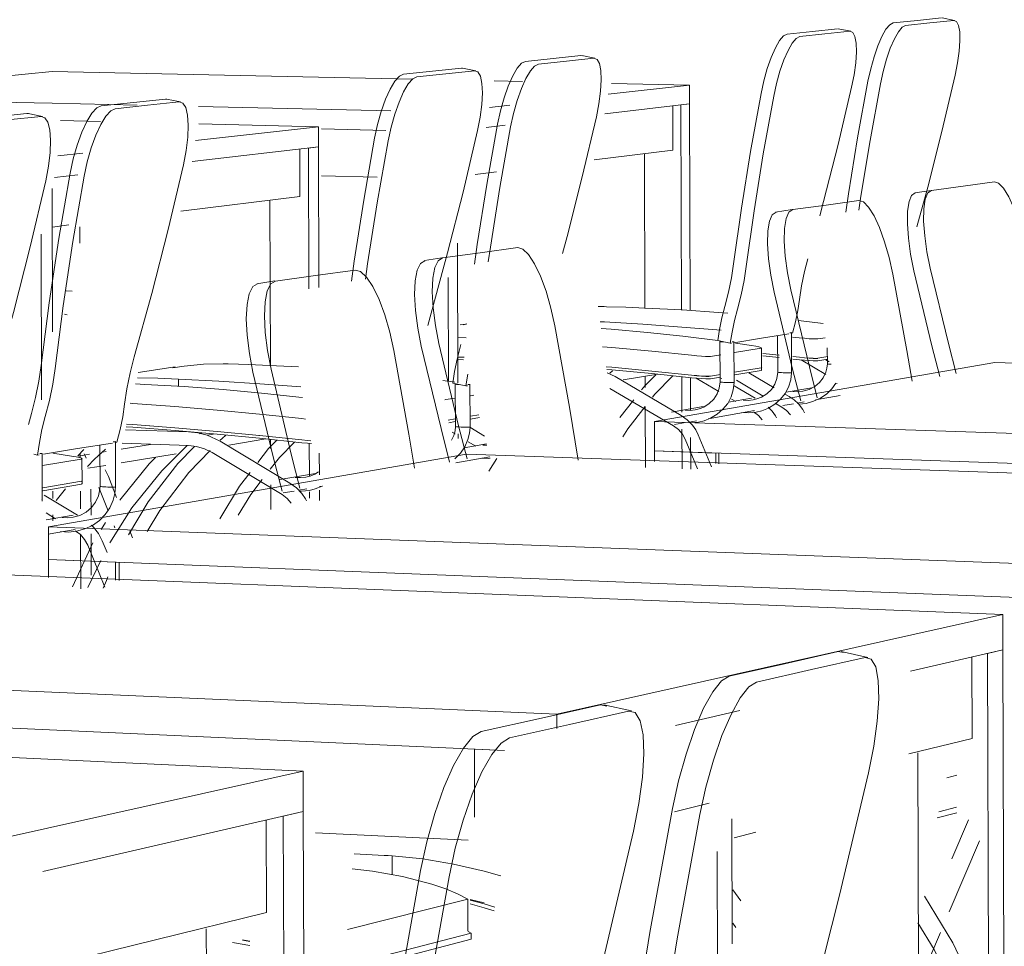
# Model space of a CAD drawing. Header units: metres. Extents: x -32 to 90, y -28 to 32.
# Tile 119 of 148: x 90.08237 to 90.08421, y 1.77453 to 1.77626. Entities that reach past the tile are written whole.
import ezdxf

# ---------------------------------------------------------------- set-up
doc = ezdxf.new("R2010")
doc.units = ezdxf.units.M
doc.layers.add('I-FURN', color=30, linetype='Continuous', lineweight=18)

msp = doc.modelspace()

# ---------------------------------------------------------------- linework, layer by layer
at = {"layer": 'I-FURN', "lineweight": 9}
for p, q in [((90.083999, 1.7762497), (90.0840443, 1.7762544)), ((90.0840673, 1.7762499), (90.0840222, 1.7762451)), ((90.0840443, 1.7762544), (90.0840891, 1.7762591)), ((90.084112, 1.7762546), (90.0840673, 1.7762499)), ((90.0840904, 1.7762591), (90.0841133, 1.7762546)), ((90.0838017, 1.7762291), (90.0838488, 1.776234)), ((90.0838722, 1.7762293), (90.0838252, 1.7762244)), ((90.0838488, 1.776234), (90.0838955, 1.7762389)), ((90.0839188, 1.7762342), (90.0838722, 1.7762293)), ((90.0838968, 1.7762388), (90.0839202, 1.7762342)), ((90.0833668, 1.7761836), (90.0834182, 1.7761889)), ((90.0834193, 1.776189), (90.0834203, 1.7761888)), ((90.0834198, 1.7761889), (90.0834441, 1.776184)), ((90.0833149, 1.7761781), (90.0833668, 1.7761836)), ((90.0833912, 1.7761787), (90.0833394, 1.7761732)), ((90.0834424, 1.7761841), (90.0833912, 1.7761787)), ((90.0824348, 1.7761596), (90.0819433, 1.7761114)), ((90.0831052, 1.7761452), (90.0824348, 1.7761596)), ((90.0830885, 1.7761545), (90.0831424, 1.7761601)), ((90.0831671, 1.7761551), (90.0831131, 1.7761494)), ((90.0831424, 1.7761601), (90.083196, 1.7761657)), ((90.0832207, 1.7761607), (90.0831671, 1.7761551)), ((90.083196, 1.7761657), (90.0831982, 1.7761656)), ((90.0831978, 1.7761656), (90.0832225, 1.7761606)), ((90.0833098, 1.7761409), (90.0832569, 1.776142)), ((90.0834691, 1.7761173), (90.0836204, 1.7761342)), ((90.0836204, 1.7761342), (90.0834752, 1.7761373)), ((90.0836204, 1.7761342), (90.0836205, 1.7760991)), ((90.0819433, 1.7761114), (90.0824348, 1.7761003)), ((90.0824348, 1.7761003), (90.0825926, 1.7760968)), ((90.0825259, 1.7760956), (90.0825861, 1.7761019)), ((90.0826119, 1.7760966), (90.0825519, 1.7760902)), ((90.0825861, 1.7761019), (90.0826455, 1.7761081)), ((90.0826712, 1.7761028), (90.0826119, 1.7760966)), ((90.0826455, 1.7761081), (90.0826482, 1.776108)), ((90.0826477, 1.776108), (90.0826734, 1.7761028)), ((90.0832483, 1.7760925), (90.0832859, 1.7760967)), ((90.0836205, 1.7760991), (90.083463, 1.7760808)), ((90.0835892, 1.7760954), (90.0835894, 1.776013)), ((90.0836043, 1.7760972), (90.0836205, 1.7760991)), ((90.0836043, 1.7760972), (90.0836054, 1.7757152)), ((90.0836205, 1.7760991), (90.0836216, 1.7757145)), ((90.0823256, 1.7760747), (90.0823879, 1.7760812)), ((90.0823879, 1.7760812), (90.0823908, 1.776081)), ((90.0823903, 1.7760811), (90.0824165, 1.7760757)), ((90.082707, 1.7760942), (90.0830649, 1.7760861)), ((90.0824141, 1.7760757), (90.0823519, 1.7760692)), ((90.0825248, 1.7760661), (90.08245, 1.7760679)), ((90.0829299, 1.7760567), (90.0827078, 1.7760619)), ((90.0832771, 1.7760593), (90.0832422, 1.7760553)), ((90.0827014, 1.7760311), (90.0829299, 1.7760567)), ((90.0829299, 1.7760567), (90.08293, 1.7760192)), ((90.0830551, 1.7760497), (90.0829356, 1.7760525)), ((90.0824455, 1.7760024), (90.0824918, 1.7760076)), ((90.08293, 1.7760192), (90.0826951, 1.775992)), ((90.0828955, 1.7760151), (90.0828957, 1.775927)), ((90.0829115, 1.776017), (90.08293, 1.7760192)), ((90.0829115, 1.776017), (90.0829122, 1.7757547)), ((90.08293, 1.7760192), (90.0829307, 1.7757574)), ((90.0835894, 1.776013), (90.0834431, 1.7759949)), ((90.0835372, 1.7757185), (90.0835364, 1.7760062)), ((90.0824823, 1.7759674), (90.0824392, 1.7759624)), ((90.0832613, 1.7759724), (90.0832218, 1.7759675)), ((90.0830391, 1.7759627), (90.0829359, 1.7759652)), ((90.0841872, 1.7759541), (90.0841292, 1.7759461)), ((90.0824345, 1.7759414), (90.0824352, 1.7756747)), ((90.0840394, 1.7759334), (90.0840697, 1.775938)), ((90.0841292, 1.7759461), (90.0840704, 1.775938)), ((90.0828957, 1.775927), (90.0826738, 1.7758995)), ((90.0828406, 1.7756123), (90.0828398, 1.7759198)), ((90.0839353, 1.7759193), (90.0838741, 1.7759109)), ((90.0837804, 1.7758976), (90.0838114, 1.7759024)), ((90.0838741, 1.7759109), (90.0838122, 1.7759023)), ((90.0824659, 1.7758738), (90.0824351, 1.77587)), ((90.082486, 1.7758701), (90.0824861, 1.7758397)), ((90.0824143, 1.7758568), (90.0824151, 1.7755485)), ((90.0831889, 1.7758399), (90.0831896, 1.7755803)), ((90.0832311, 1.7758221), (90.0831607, 1.7758124)), ((90.0833006, 1.7758317), (90.0832311, 1.7758221)), ((90.0831272, 1.7758074), (90.0831598, 1.7758125)), ((90.0829983, 1.7757899), (90.0829247, 1.7757798)), ((90.0828157, 1.7757644), (90.0828491, 1.7757696)), ((90.0829247, 1.7757798), (90.08285, 1.7757695)), ((90.0831713, 1.775776), (90.0831718, 1.7755826)), ((90.0824608, 1.7757512), (90.0824719, 1.7757509)), ((90.083457, 1.7757219), (90.0834504, 1.7757219)), ((90.0824578, 1.7757076), (90.0824624, 1.7757063)), ((90.0831332, 1.7756865), (90.0831394, 1.7757098)), ((90.0838686, 1.7756903), (90.0838227, 1.7756962)), ((90.0832047, 1.7756892), (90.0831936, 1.7756881)), ((90.0831993, 1.7756881), (90.0832059, 1.7756896)), ((90.08319, 1.7756646), (90.0832048, 1.775664)), ((90.0836726, 1.7756586), (90.083696, 1.7756537)), ((90.083677, 1.7755817), (90.0836768, 1.7756568)), ((90.0837027, 1.7756562), (90.0837031, 1.7756563)), ((90.0837028, 1.7756547), (90.0837542, 1.775663)), ((90.0837029, 1.7756563), (90.0837032, 1.7755808)), ((90.0837542, 1.775663), (90.0838048, 1.7756712)), ((90.0837842, 1.7755998), (90.083784, 1.7756677)), ((90.0838097, 1.7756734), (90.08381, 1.7756736)), ((90.0838099, 1.7756735), (90.0838101, 1.7755989)), ((90.083812, 1.7756651), (90.0838244, 1.7756638)), ((90.0838591, 1.7756618), (90.0838727, 1.775664)), ((90.0831937, 1.7756461), (90.0831951, 1.7756512)), ((90.083696, 1.7756537), (90.0836985, 1.7756541)), ((90.0837038, 1.7756364), (90.0837535, 1.7756445)), ((90.0837357, 1.7756494), (90.0837059, 1.7756539)), ((90.0837535, 1.7756445), (90.0837545, 1.775645)), ((90.0837543, 1.775645), (90.0837544, 1.7756083)), ((90.0838766, 1.7756153), (90.0838765, 1.7756452)), ((90.0832013, 1.7756276), (90.0831901, 1.7756281)), ((90.0831901, 1.775628), (90.0832013, 1.7756275)), ((90.0832001, 1.775623), (90.0831901, 1.7756234)), ((90.0836594, 1.7756291), (90.0836783, 1.7756322)), ((90.0837569, 1.7756347), (90.0837872, 1.7756316)), ((90.0837872, 1.7756269), (90.0837569, 1.77563)), ((90.0838122, 1.775629), (90.0838245, 1.7756277)), ((90.0838245, 1.775623), (90.0838122, 1.7756243)), ((90.0838245, 1.7756277), (90.0838341, 1.7756268)), ((90.0838341, 1.7756266), (90.0838245, 1.7756276)), ((90.0838739, 1.7755958), (90.0838276, 1.7756229)), ((90.0838341, 1.7756268), (90.0838428, 1.775626)), ((90.0838428, 1.775626), (90.0838502, 1.7756256)), ((90.0838502, 1.7756254), (90.0838428, 1.7756259)), ((90.0838502, 1.7756256), (90.0838558, 1.7756255)), ((90.0838558, 1.7756255), (90.0838592, 1.7756257)), ((90.0838592, 1.7756257), (90.0838775, 1.7756287)), ((90.0838774, 1.7756239), (90.0838592, 1.7756209)), ((90.0838739, 1.7756226), (90.0838799, 1.7756191)), ((90.0825948, 1.7755993), (90.0826637, 1.7756097)), ((90.082893, 1.7756096), (90.0828384, 1.7756125)), ((90.0834767, 1.7756022), (90.0834721, 1.7755981)), ((90.083476, 1.7756089), (90.0835501, 1.775602)), ((90.0835501, 1.775602), (90.083624, 1.7755944)), ((90.084188, 1.775618), (90.0835549, 1.775508)), ((90.0837042, 1.7755998), (90.0837536, 1.775608)), ((90.0837536, 1.7756032), (90.0837043, 1.7755949)), ((90.0837536, 1.775608), (90.0837546, 1.7756086)), ((90.0837547, 1.7756037), (90.0837536, 1.7756032)), ((90.0837546, 1.7756084), (90.0837539, 1.7756079)), ((90.0837544, 1.7756085), (90.0837544, 1.7756037)), ((90.0860417, 1.7755607), (90.084188, 1.775618)), ((90.0826696, 1.7755736), (90.0826696, 1.7755867)), ((90.0831837, 1.7755811), (90.0831616, 1.7755841)), ((90.0832077, 1.7755961), (90.0832043, 1.7755742)), ((90.083467, 1.7755985), (90.0834818, 1.7755918)), ((90.0834818, 1.7755918), (90.0836046, 1.7755194)), ((90.0835611, 1.7755959), (90.0834971, 1.7755853)), ((90.0835376, 1.7755716), (90.0835376, 1.7755917)), ((90.0836058, 1.7755912), (90.083606, 1.7755256)), ((90.083622, 1.7755895), (90.0836222, 1.7755284)), ((90.083624, 1.7755944), (90.0836338, 1.7755934)), ((90.0836338, 1.7755932), (90.083624, 1.7755942)), ((90.083675, 1.7755636), (90.0836326, 1.7755886)), ((90.0836427, 1.7755927), (90.0836503, 1.7755922)), ((90.0836503, 1.775592), (90.0836427, 1.7755925)), ((90.083656, 1.7755921), (90.0836595, 1.7755923)), ((90.0836595, 1.7755923), (90.0836779, 1.7755954)), ((90.0836779, 1.7755905), (90.0836595, 1.7755874)), ((90.0836774, 1.7755896), (90.0836804, 1.7755879)), ((90.0837575, 1.7755554), (90.0837075, 1.7755848)), ((90.0837304, 1.7755985), (90.0837774, 1.775571)), ((90.0838011, 1.7755986), (90.0837977, 1.7755987)), ((90.0838042, 1.7755986), (90.0838011, 1.7755986)), ((90.0838103, 1.7755989), (90.0838099, 1.7755988)), ((90.0838102, 1.7755989), (90.0838103, 1.7755989)), ((90.0825898, 1.775578), (90.082607, 1.7755772)), ((90.0832043, 1.7755742), (90.08318, 1.7755794)), ((90.0831848, 1.7754988), (90.0831846, 1.7755776)), ((90.0832043, 1.7755742), (90.0832071, 1.7755747)), ((90.0832116, 1.7755769), (90.083212, 1.775577)), ((90.0832119, 1.775577), (90.0832121, 1.7754978)), ((90.0835907, 1.7754997), (90.0834722, 1.7755697)), ((90.083694, 1.7755805), (90.0836906, 1.7755806)), ((90.0836971, 1.7755805), (90.083694, 1.7755805)), ((90.0837033, 1.7755808), (90.083703, 1.7755807)), ((90.0837032, 1.7755745), (90.0837426, 1.7755513)), ((90.0837033, 1.7755808), (90.0837033, 1.7755808)), ((90.0838, 1.7755624), (90.0838477, 1.7755706)), ((90.0838922, 1.7755783), (90.0838946, 1.7755787)), ((90.083165, 1.7755485), (90.083167, 1.7755487)), ((90.083167, 1.7755487), (90.0831845, 1.7755515)), ((90.0832127, 1.7755561), (90.0832191, 1.7755572)), ((90.0835166, 1.7755484), (90.0834905, 1.7755152)), ((90.0836929, 1.7755439), (90.0837355, 1.7755513)), ((90.0837062, 1.7755453), (90.0836985, 1.7755498)), ((90.0837199, 1.7755478), (90.0837201, 1.7755478)), ((90.0837975, 1.7755592), (90.0838058, 1.7755543)), ((90.0838127, 1.7755639), (90.083813, 1.7755639)), ((90.0839004, 1.7755563), (90.0838548, 1.7755483)), ((90.0835381, 1.7754223), (90.0835377, 1.7755357)), ((90.0835867, 1.7755256), (90.0836459, 1.7755358)), ((90.0836121, 1.7755292), (90.0836124, 1.7755292)), ((90.0837413, 1.7755284), (90.0836549, 1.7755133)), ((90.0837922, 1.775535), (90.0837817, 1.7755412)), ((90.0838136, 1.7755411), (90.0837941, 1.7755377)), ((90.0838336, 1.7755446), (90.0838203, 1.7755423)), ((90.0838372, 1.7755418), (90.0838235, 1.7755404)), ((90.0823908, 1.7755025), (90.0823962, 1.7755229)), ((90.0828992, 1.7755134), (90.0829062, 1.7755126)), ((90.0831716, 1.7755108), (90.0831845, 1.7755129)), ((90.0832131, 1.7755177), (90.0832282, 1.7755202)), ((90.0832294, 1.7755153), (90.0832131, 1.7755126)), ((90.0836333, 1.7755095), (90.0836194, 1.7755071)), ((90.0825709, 1.7754926), (90.0826884, 1.7754886)), ((90.0825729, 1.775503), (90.082585, 1.7755022)), ((90.082585, 1.7755022), (90.0825729, 1.775503)), ((90.0825851, 1.7755022), (90.0826632, 1.7754964)), ((90.0826632, 1.7754964), (90.0827418, 1.7754897)), ((90.0831845, 1.7755078), (90.0831725, 1.7755058)), ((90.0832056, 1.7754974), (90.0832024, 1.7754975)), ((90.0832122, 1.7754978), (90.0832118, 1.7754977)), ((90.0832119, 1.7754973), (90.0832392, 1.775481)), ((90.0832122, 1.7754978), (90.0832122, 1.7754978)), ((90.0835549, 1.775508), (90.0843336, 1.775482)), ((90.0835549, 1.775508), (90.0835551, 1.7754532)), ((90.0836125, 1.7755059), (90.0835925, 1.7755024)), ((90.0836061, 1.775494), (90.0836063, 1.7754199)), ((90.083637, 1.7755067), (90.083623, 1.7755053)), ((90.0827091, 1.7754849), (90.0827119, 1.7754869)), ((90.0827238, 1.7754828), (90.0827342, 1.7754845)), ((90.0827418, 1.7754897), (90.0828206, 1.7754821)), ((90.0827509, 1.7754766), (90.0827475, 1.7754731)), ((90.0827577, 1.7754828), (90.0827509, 1.7754766)), ((90.082832, 1.7754755), (90.0827632, 1.7754641)), ((90.0828206, 1.775482), (90.0828189, 1.7754822)), ((90.0828206, 1.7754821), (90.0828993, 1.7754739)), ((90.0828411, 1.7754578), (90.082841, 1.7754745)), ((90.0828993, 1.7754739), (90.0829098, 1.7754728)), ((90.0829098, 1.7754728), (90.0829159, 1.7754723)), ((90.0831844, 1.7754848), (90.0831787, 1.7754882)), ((90.0831899, 1.7754852), (90.0831899, 1.7754763)), ((90.0836349, 1.77542), (90.0836121, 1.7754754)), ((90.0836223, 1.7754782), (90.0836225, 1.7754193)), ((90.0836366, 1.7754831), (90.0836611, 1.7754235)), ((90.0824184, 1.7754473), (90.0824816, 1.7754575)), ((90.0824816, 1.7754575), (90.0825467, 1.775468)), ((90.0824826, 1.7754444), (90.0824939, 1.7754558)), ((90.082534, 1.7754565), (90.0825135, 1.7754377)), ((90.0825238, 1.7753874), (90.0825236, 1.7754641)), ((90.082552, 1.7754704), (90.0825525, 1.7754706)), ((90.0825523, 1.7754706), (90.0825526, 1.7753864)), ((90.0825525, 1.7754689), (90.0825549, 1.7754693)), ((90.0825631, 1.7754566), (90.0826176, 1.7754655)), ((90.0826881, 1.7754633), (90.0825651, 1.7754676)), ((90.0827473, 1.7754712), (90.0828771, 1.7753932)), ((90.082913, 1.7754668), (90.0829132, 1.7754058)), ((90.0832013, 1.7754591), (90.0832424, 1.7754662)), ((90.0832226, 1.7754621), (90.0832088, 1.7754703)), ((90.083236, 1.7754643), (90.0832363, 1.7754643)), ((90.0832431, 1.775464), (90.0832361, 1.7754643)), ((90.0824075, 1.7754455), (90.0824006, 1.775447)), ((90.0824075, 1.7754455), (90.0824106, 1.775446)), ((90.0824156, 1.7754484), (90.0824161, 1.7754486)), ((90.082416, 1.7754486), (90.0824162, 1.7753633)), ((90.0824167, 1.7754261), (90.082489, 1.7754379)), ((90.0832054, 1.7754473), (90.0824279, 1.7753122)), ((90.0824709, 1.7754437), (90.0824363, 1.7754493)), ((90.0824839, 1.7754437), (90.0825041, 1.775447)), ((90.0824871, 1.7754465), (90.0824871, 1.7754415)), ((90.082489, 1.7754379), (90.0824905, 1.7754385)), ((90.0824902, 1.7754386), (90.0824903, 1.7753972)), ((90.0824977, 1.7754398), (90.082494, 1.7754479)), ((90.0825004, 1.7754246), (90.0825135, 1.7754377)), ((90.0825286, 1.775451), (90.0825349, 1.775452)), ((90.0826654, 1.775448), (90.0825632, 1.7754311)), ((90.0828623, 1.7753721), (90.0827325, 1.7754501)), ((90.0829316, 1.7754489), (90.0829317, 1.775409)), ((90.0832486, 1.7754422), (90.0831858, 1.7754313)), ((90.0852219, 1.7753772), (90.0832054, 1.7754473)), ((90.0832469, 1.7754159), (90.0832617, 1.7754394)), ((90.0835551, 1.7754532), (90.0836692, 1.7754493)), ((90.0835551, 1.7754337), (90.0835551, 1.7754532)), ((90.0843338, 1.7754264), (90.0835551, 1.7754532)), ((90.0836692, 1.7754493), (90.0836693, 1.7754297)), ((90.0836748, 1.775449), (90.0836748, 1.7754295)), ((90.0825343, 1.7754264), (90.0825011, 1.7754209)), ((90.0825393, 1.7754058), (90.0825336, 1.7754183)), ((90.0825393, 1.7754058), (90.0825547, 1.7753665)), ((90.0828581, 1.7753999), (90.0829245, 1.7754113)), ((90.0828869, 1.775404), (90.0828872, 1.775404)), ((90.0824172, 1.7753847), (90.0824891, 1.7753967)), ((90.0824891, 1.7753912), (90.0824172, 1.7753792)), ((90.082442, 1.7753609), (90.0824594, 1.7753826)), ((90.0824891, 1.7753967), (90.0824906, 1.7753974)), ((90.0824906, 1.7753972), (90.0824891, 1.7753965)), ((90.0824903, 1.7753974), (90.0824903, 1.775392)), ((90.0825068, 1.7753824), (90.082507, 1.7753338)), ((90.0825389, 1.7753415), (90.0825218, 1.7753854)), ((90.0825239, 1.7753874), (90.0825239, 1.7753874)), ((90.0825455, 1.7753859), (90.0825421, 1.775386)), ((90.0825485, 1.7753859), (90.0825455, 1.7753859)), ((90.0825527, 1.7753864), (90.0825522, 1.7753862)), ((90.0825527, 1.7753864), (90.0825527, 1.7753864)), ((90.0828414, 1.7753444), (90.0828412, 1.7753899)), ((90.0829087, 1.7753828), (90.0828927, 1.77538)), ((90.0829375, 1.7753878), (90.0829322, 1.7753869)), ((90.0824164, 1.7753633), (90.0824158, 1.7753631)), ((90.0824159, 1.7753595), (90.0824162, 1.7753633)), ((90.0824201, 1.7753709), (90.0824817, 1.7753335)), ((90.082436, 1.7753784), (90.0824361, 1.7753648)), ((90.0824873, 1.7753786), (90.0824874, 1.7753453)), ((90.0828846, 1.7753785), (90.0828642, 1.775375)), ((90.0829133, 1.775377), (90.0829133, 1.7753656)), ((90.0829318, 1.7753801), (90.0829318, 1.775361)), ((90.082441, 1.7753271), (90.0824233, 1.7753379)), ((90.0824237, 1.7753249), (90.082474, 1.7753336)), ((90.0824361, 1.7753343), (90.0824362, 1.7753233)), ((90.0824531, 1.7753291), (90.0824534, 1.7753291)), ((90.0824279, 1.7753122), (90.0832766, 1.77528)), ((90.0824279, 1.7753122), (90.082428, 1.7752512)), ((90.0825262, 1.775307), (90.0825341, 1.7753198)), ((90.0825512, 1.7753102), (90.0825498, 1.7753137)), ((90.0824773, 1.7753073), (90.0824276, 1.7752986)), ((90.0824875, 1.775297), (90.0824878, 1.7751968)), ((90.0825071, 1.7752987), (90.0825073, 1.7752221)), ((90.082579, 1.7753045), (90.0825841, 1.7752915)), ((90.0824725, 1.7752006), (90.0825107, 1.7752821)), ((90.0825325, 1.7751995), (90.0825011, 1.7752776)), ((90.082528, 1.7752861), (90.0825368, 1.775264)), ((90.0832766, 1.77528), (90.084569, 1.7752309)), ((90.0842028, 1.775149), (90.0819939, 1.7752367)), ((90.082428, 1.7752512), (90.0825523, 1.7752463)), ((90.0824281, 1.7752175), (90.082428, 1.7752512)), ((90.0832768, 1.775218), (90.082428, 1.7752512)), ((90.0825013, 1.7751991), (90.082525, 1.7752494)), ((90.0825523, 1.7752463), (90.0825523, 1.7752125)), ((90.0825592, 1.775246), (90.0825593, 1.7752122)), ((90.0825386, 1.7752188), (90.0825357, 1.7752123)), ((90.0845692, 1.7751674), (90.0832768, 1.775218)), ((90.0825299, 1.7751977), (90.0825357, 1.7752123)), ((90.0833736, 1.7749633), (90.0842028, 1.775149)), ((90.0842028, 1.775149), (90.084203, 1.7750829)), ((90.0837966, 1.7750573), (90.083897, 1.7750798)), ((90.083897, 1.7750798), (90.0839067, 1.7750781)), ((90.083902, 1.77508), (90.0839519, 1.775069)), ((90.084203, 1.7750829), (90.0840315, 1.7750433)), ((90.0841743, 1.7750762), (90.084203, 1.7750829)), ((90.0841743, 1.7750762), (90.0841765, 1.7743472)), ((90.084203, 1.7750829), (90.0842052, 1.7743444)), ((90.083694, 1.7750344), (90.0837966, 1.7750573)), ((90.083947, 1.7750688), (90.083847, 1.7750462)), ((90.0841455, 1.775069), (90.0841459, 1.7749184)), ((90.083847, 1.7750462), (90.0837449, 1.7750231)), ((90.0819477, 1.7750259), (90.0833736, 1.7749633)), ((90.083345, 1.7749562), (90.0834548, 1.7749808)), ((90.0834548, 1.7749808), (90.0834666, 1.7749784)), ((90.0834606, 1.774981), (90.0835124, 1.7749693)), ((90.0829017, 1.7748576), (90.0804629, 1.7749707)), ((90.0833737, 1.7749367), (90.0833736, 1.7749633)), ((90.0835067, 1.7749692), (90.0833973, 1.7749444)), ((90.0837137, 1.7749699), (90.0835942, 1.7749423)), ((90.0832762, 1.7748958), (90.0819479, 1.774956)), ((90.0832328, 1.7749311), (90.083345, 1.7749562)), ((90.0833973, 1.7749444), (90.0832855, 1.7749191)), ((90.0841459, 1.7749184), (90.0840282, 1.7748893)), ((90.08322, 1.7748983), (90.0832762, 1.7748958)), ((90.0832203, 1.7747717), (90.08322, 1.7748983)), ((90.0840468, 1.7743574), (90.0840452, 1.7748913)), ((90.0818139, 1.774614), (90.0829017, 1.7748576)), ((90.0829017, 1.7748576), (90.0829019, 1.7747824)), ((90.084099, 1.774845), (90.0841173, 1.7748496)), ((90.0836565, 1.7747976), (90.0835924, 1.7747817)), ((90.0829019, 1.7747824), (90.0824171, 1.7746704)), ((90.0828647, 1.7747738), (90.0829019, 1.7747824)), ((90.0829019, 1.7747824), (90.0829042, 1.7739342)), ((90.084081, 1.7747705), (90.0841172, 1.7747799)), ((90.0840837, 1.7747817), (90.0841171, 1.7747904)), ((90.0828327, 1.7747657), (90.0828332, 1.7745942)), ((90.0828647, 1.7747738), (90.082867, 1.7739386)), ((90.083699, 1.7747689), (90.0836997, 1.7745357)), ((90.0841081, 1.774694), (90.0841389, 1.7747669)), ((90.0832084, 1.774729), (90.0829248, 1.7747428)), ((90.0837436, 1.7747439), (90.083703, 1.7747335)), ((90.0841593, 1.7747279), (90.0841033, 1.7745957)), ((90.0836714, 1.7747075), (90.0836723, 1.7743774)), ((90.0830524, 1.7747006), (90.0829963, 1.7747033)), ((90.0830671, 1.7746644), (90.083067, 1.7746997)), ((90.0837005, 1.7746363), (90.0837156, 1.774616)), ((90.082984, 1.7745624), (90.083208, 1.7746192)), ((90.0832082, 1.7745593), (90.083208, 1.7746192)), ((90.0832122, 1.7746186), (90.0832382, 1.774612)), ((90.0832382, 1.7746101), (90.0832123, 1.7746172)), ((90.0828332, 1.7745942), (90.0824204, 1.7744923)), ((90.0832382, 1.774603), (90.0832123, 1.7746101)), ((90.0832583, 1.7746042), (90.0832382, 1.7746101)), ((90.0832571, 1.7745974), (90.0832382, 1.774603)), ((90.082723, 1.7739517), (90.0827214, 1.7745641)), ((90.0832139, 1.7745558), (90.0832085, 1.7745592)), ((90.0837006, 1.7745744), (90.0837065, 1.7745665)), ((90.084087, 1.7745572), (90.0840673, 1.7745108)), ((90.0827885, 1.7745434), (90.0828025, 1.774541)), ((90.0828025, 1.7745405), (90.0827885, 1.774543)), ((90.0829839, 1.7744961), (90.0832139, 1.7745558)), ((90.0829839, 1.7744844), (90.0832139, 1.7745444)), ((90.0832139, 1.7745444), (90.0832139, 1.7745558)), ((90.0828026, 1.774533), (90.0827701, 1.7745384))]:
    msp.add_line(p, q, dxfattribs=at)
for points in [[(90.0839521, 1.7761411, 0), (90.0839572, 1.7761643, 0), (90.0839635, 1.7761867, 0), (90.0839705, 1.7762072, 0), (90.0839781, 1.7762245, 0), (90.0839856, 1.7762379, 0), (90.0839927, 1.7762464, 0), (90.083999, 1.7762497, 0)], [(90.0840222, 1.7762451, 0), (90.0840159, 1.7762418, 0), (90.0840087, 1.7762333, 0), (90.0840012, 1.7762199, 0), (90.0839937, 1.7762026, 0), (90.0839866, 1.7761821, 0), (90.0839803, 1.7761597, 0), (90.0839752, 1.7761365, 0)], [(90.0841143, 1.7761526, 0), (90.0841189, 1.7761754, 0), (90.0841219, 1.7761972, 0), (90.0841232, 1.7762167, 0), (90.0841229, 1.776233, 0), (90.0841208, 1.7762452, 0), (90.0841171, 1.7762525, 0), (90.084112, 1.7762546, 0)], [(90.0837533, 1.7761182, 0), (90.0837585, 1.7761418, 0), (90.0837649, 1.7761647, 0), (90.0837722, 1.7761856, 0), (90.08378, 1.7762033, 0), (90.0837877, 1.7762169, 0), (90.0837951, 1.7762257, 0), (90.0838017, 1.7762291, 0)], [(90.0838252, 1.7762244, 0), (90.0838187, 1.776221, 0), (90.0838113, 1.7762122, 0), (90.0838035, 1.7761986, 0), (90.0837958, 1.7761809, 0), (90.0837885, 1.77616, 0), (90.0837821, 1.7761371, 0), (90.0837769, 1.7761134, 0)], [(90.0839217, 1.7761303, 0), (90.0839263, 1.7761535, 0), (90.0839293, 1.7761757, 0), (90.0839307, 1.7761957, 0), (90.0839302, 1.7762123, 0), (90.083928, 1.7762247, 0), (90.0839241, 1.7762321, 0), (90.0839188, 1.7762342, 0)], [(90.083263, 1.7760616, 0), (90.0832684, 1.7760865, 0), (90.0832752, 1.7761105, 0), (90.083283, 1.7761324, 0), (90.0832913, 1.7761511, 0), (90.0832997, 1.7761654, 0), (90.0833077, 1.7761746, 0), (90.0833149, 1.7761781, 0)], [(90.0833394, 1.7761732, 0), (90.0833322, 1.7761696, 0), (90.0833242, 1.7761604, 0), (90.0833158, 1.7761461, 0), (90.0833075, 1.7761275, 0), (90.0832997, 1.7761055, 0), (90.0832929, 1.7760815, 0), (90.0832875, 1.7760566, 0)], [(90.083447, 1.7760752, 0), (90.0834518, 1.7760995, 0), (90.0834548, 1.7761228, 0), (90.083456, 1.7761437, 0), (90.0834553, 1.7761611, 0), (90.0834527, 1.7761741, 0), (90.0834483, 1.7761819, 0), (90.0834424, 1.7761841, 0)], [(90.0830345, 1.7760353, 0), (90.0830401, 1.7760607, 0), (90.083047, 1.7760852, 0), (90.083055, 1.7761077, 0), (90.0830636, 1.7761267, 0), (90.0830723, 1.7761413, 0), (90.0830806, 1.7761507, 0), (90.0830882, 1.7761544, 0)], [(90.0832261, 1.7760495, 0), (90.0832309, 1.7760744, 0), (90.0832339, 1.7760982, 0), (90.0832351, 1.7761195, 0), (90.0832342, 1.7761373, 0), (90.0832314, 1.7761505, 0), (90.0832268, 1.7761585, 0), (90.0832207, 1.7761607, 0)], [(90.0840433, 1.7758705, 0), (90.0840633, 1.7759443, 0), (90.0840897, 1.776048, 0), (90.0841143, 1.7761526, 0)], [(90.0831131, 1.7761494, 0), (90.0831055, 1.7761457, 0), (90.0830972, 1.7761363, 0), (90.0830885, 1.7761216, 0), (90.08308, 1.7761026, 0), (90.083072, 1.7760801, 0), (90.083065, 1.7760555, 0), (90.0830595, 1.7760302, 0)], [(90.0839109, 1.7758977, 0), (90.083916, 1.7759319, 0), (90.0839329, 1.7760357, 0), (90.0839521, 1.7761411, 0)], [(90.0839752, 1.7761365, 0), (90.083956, 1.776031, 0), (90.0839391, 1.7759272, 0), (90.0839352, 1.7759013, 0)], [(90.0837023, 1.7758012, 0), (90.0837168, 1.7759048, 0), (90.0837339, 1.7760106, 0), (90.0837533, 1.7761182, 0)], [(90.0838626, 1.775891, 0), (90.0838697, 1.7759177, 0), (90.0838966, 1.7760235, 0), (90.0839217, 1.7761303, 0)], [(90.082468, 1.7759699, 0), (90.0824738, 1.7759967, 0), (90.0824812, 1.7760226, 0), (90.0824898, 1.7760462, 0), (90.082499, 1.7760663, 0), (90.0825085, 1.7760817, 0), (90.0825176, 1.7760917, 0), (90.0825259, 1.7760956, 0)], [(90.0826788, 1.775986, 0), (90.0826838, 1.7760122, 0), (90.0826869, 1.7760372, 0), (90.0826878, 1.7760596, 0), (90.0826866, 1.7760783, 0), (90.0826833, 1.7760922, 0), (90.0826781, 1.7761005, 0), (90.0826712, 1.7761028, 0)], [(90.0837769, 1.7761134, 0), (90.0837574, 1.7760059, 0), (90.0837403, 1.7758999, 0), (90.0837257, 1.7757963, 0)], [(90.0825519, 1.7760902, 0), (90.0825436, 1.7760863, 0), (90.0825345, 1.7760764, 0), (90.082525, 1.7760609, 0), (90.0825158, 1.7760408, 0), (90.0825072, 1.7760171, 0), (90.0824998, 1.7759912, 0), (90.082494, 1.7759645, 0)], [(90.0824227, 1.7759562, 0), (90.0824278, 1.775983, 0), (90.0824309, 1.7760086, 0), (90.0824317, 1.7760316, 0), (90.0824304, 1.7760507, 0), (90.0824268, 1.7760649, 0), (90.0824213, 1.7760734, 0), (90.0824141, 1.7760757, 0)], [(90.0832203, 1.775801, 0), (90.0832255, 1.7758377, 0), (90.083243, 1.7759488, 0), (90.083263, 1.7760616, 0)], [(90.083384, 1.7758208, 0), (90.0833924, 1.7758522, 0), (90.0834207, 1.7759632, 0), (90.083447, 1.7760752, 0)], [(90.0831394, 1.7757098, 0), (90.0831703, 1.7758217, 0), (90.0831992, 1.7759351, 0), (90.0832261, 1.7760495, 0)], [(90.0832875, 1.7760566, 0), (90.0832674, 1.7759437, 0), (90.08325, 1.7758326, 0), (90.083246, 1.7758049, 0)], [(90.0829914, 1.7757691, 0), (90.0829966, 1.7758065, 0), (90.0830142, 1.77592, 0), (90.0830345, 1.7760353, 0)], [(90.0830595, 1.7760302, 0), (90.0830391, 1.7759148, 0), (90.0830215, 1.7758012, 0), (90.0830175, 1.7757729, 0)], [(90.0825873, 1.7756283, 0), (90.08262, 1.7757461, 0), (90.0826506, 1.7758655, 0), (90.0826788, 1.775986, 0)], [(90.0824144, 1.7756122, 0), (90.0824292, 1.775729, 0), (90.0824471, 1.7758485, 0), (90.082468, 1.7759699, 0)], [(90.0823437, 1.7756415, 0), (90.0823626, 1.7757108, 0), (90.0823939, 1.775833, 0), (90.0824227, 1.7759562, 0)], [(90.082494, 1.7759645, 0), (90.082473, 1.775843, 0), (90.0824551, 1.7757234, 0), (90.0824402, 1.7756066, 0)], [(90.084248, 1.7758207, 0), (90.0842412, 1.7758507, 0), (90.084233, 1.7758793, 0), (90.0842237, 1.775905, 0), (90.084214, 1.7759263, 0), (90.0842044, 1.7759422, 0), (90.0841952, 1.7759516, 0), (90.0841872, 1.7759541, 0)], [(90.0840376, 1.7757885, 0), (90.0840314, 1.7758192, 0), (90.0840273, 1.775849, 0), (90.0840254, 1.7758762, 0), (90.0840258, 1.7758994, 0), (90.0840285, 1.7759172, 0), (90.0840334, 1.7759287, 0), (90.0840401, 1.7759333, 0)], [(90.0840704, 1.775938, 0), (90.0840637, 1.7759334, 0), (90.0840588, 1.7759218, 0), (90.0840561, 1.775904, 0), (90.0840557, 1.7758809, 0), (90.0840577, 1.7758536, 0), (90.0840618, 1.7758238, 0), (90.084068, 1.7757931, 0)], [(90.0839984, 1.7757824, 0), (90.0839915, 1.7758133, 0), (90.083983, 1.7758427, 0), (90.0839735, 1.775869, 0), (90.0839634, 1.7758909, 0), (90.0839533, 1.7759071, 0), (90.0839437, 1.7759168, 0), (90.0839353, 1.7759193, 0)], [(90.0837776, 1.7757486, 0), (90.0837713, 1.7757802, 0), (90.0837671, 1.7758108, 0), (90.0837652, 1.7758388, 0), (90.0837658, 1.7758626, 0), (90.0837688, 1.7758809, 0), (90.083774, 1.7758928, 0), (90.0837812, 1.7758975, 0)], [(90.0838122, 1.7759023, 0), (90.083805, 1.7758975, 0), (90.0837998, 1.7758857, 0), (90.0837969, 1.7758673, 0), (90.0837963, 1.7758435, 0), (90.0837981, 1.7758155, 0), (90.0838023, 1.7757849, 0), (90.0838086, 1.7757533, 0)], [(90.0833698, 1.7756861, 0), (90.0833625, 1.775719, 0), (90.0833534, 1.7757503, 0), (90.083343, 1.7757783, 0), (90.083332, 1.7758016, 0), (90.0833208, 1.7758188, 0), (90.0833102, 1.775829, 0), (90.0833006, 1.7758317, 0)], [(90.0831214, 1.7756481, 0), (90.0831148, 1.7756818, 0), (90.0831106, 1.7757145, 0), (90.083109, 1.7757444, 0), (90.08311, 1.7757698, 0), (90.0831138, 1.7757894, 0), (90.0831199, 1.7758022, 0), (90.0831281, 1.7758073, 0)], [(90.0831607, 1.7758124, 0), (90.0831525, 1.7758072, 0), (90.0831464, 1.7757945, 0), (90.0831427, 1.7757748, 0), (90.0831417, 1.7757494, 0), (90.0831433, 1.7757195, 0), (90.0831475, 1.7756868, 0), (90.0831541, 1.7756531, 0)], [(90.0838247, 1.7757351, 0), (90.0838288, 1.7757608, 0), (90.0838343, 1.7757872, 0), (90.0838404, 1.7758109, 0)], [(90.0830704, 1.7756402, 0), (90.0830629, 1.7756741, 0), (90.0830535, 1.7757063, 0), (90.0830428, 1.7757351, 0), (90.0830313, 1.7757591, 0), (90.0830196, 1.7757768, 0), (90.0830084, 1.7757873, 0), (90.0829983, 1.7757899, 0)], [(90.0836858, 1.7757221, 0), (90.0836926, 1.7757485, 0), (90.0836982, 1.7757752, 0), (90.0837023, 1.7758012, 0)], [(90.0837257, 1.7757963, 0), (90.0837217, 1.7757703, 0), (90.0837161, 1.7757436, 0), (90.0837093, 1.7757172, 0)], [(90.0840858, 1.7755917, 0), (90.0840712, 1.7756488, 0), (90.0840376, 1.7757885, 0)], [(90.084068, 1.7757931, 0), (90.0841017, 1.7756533, 0), (90.0841159, 1.7755973, 0)], [(90.08285, 1.7757695, 0), (90.0828413, 1.7757641, 0), (90.0828347, 1.775751, 0), (90.0828307, 1.7757307, 0), (90.0828294, 1.7757044, 0), (90.0828309, 1.7756736, 0), (90.0828351, 1.7756399, 0), (90.0828418, 1.7756052, 0)], [(90.0840345, 1.7755831, 0), (90.0840247, 1.7756404, 0), (90.0839984, 1.7757824, 0)], [(90.0828083, 1.7756001, 0), (90.0828016, 1.7756348, 0), (90.0827974, 1.7756685, 0), (90.0827959, 1.7756993, 0), (90.0827972, 1.7757256, 0), (90.0828013, 1.7757458, 0), (90.0828079, 1.775759, 0), (90.0828166, 1.7757643, 0)], [(90.083827, 1.7755465, 0), (90.083812, 1.7756052, 0), (90.0837776, 1.7757486, 0)], [(90.0838086, 1.7757533, 0), (90.0838431, 1.7756098, 0), (90.0838578, 1.7755523, 0)], [(90.0838116, 1.7756723, 0), (90.0838171, 1.7756933, 0), (90.0838215, 1.7757145, 0), (90.0838247, 1.7757351, 0)], [(90.083457, 1.7757219, 0), (90.0834613, 1.7757218, 0), (90.0834658, 1.7757217, 0)], [(90.0834658, 1.7757217, 0), (90.0835019, 1.7757206, 0), (90.083538, 1.7757192, 0)], [(90.0836913, 1.7757095, 0), (90.0836742, 1.7757109, 0), (90.0836066, 1.7757156, 0), (90.083538, 1.7757192, 0)], [(90.0836726, 1.7756586, 0), (90.0836759, 1.7756794, 0), (90.0836803, 1.7757009, 0), (90.0836858, 1.7757221, 0)], [(90.0837093, 1.7757172, 0), (90.0837038, 1.775696, 0), (90.0836993, 1.7756745, 0), (90.083696, 1.7756537, 0)], [(90.0834541, 1.7756937, 0), (90.0834618, 1.7756933, 0), (90.0835337, 1.775689, 0), (90.0836062, 1.7756839, 0), (90.0836789, 1.775678, 0)], [(90.0834132, 1.7754363, 0), (90.0833972, 1.7755346, 0), (90.0833698, 1.7756861, 0)], [(90.0836757, 1.7756582, 0), (90.0836727, 1.7756586, 0), (90.083608, 1.7756667, 0), (90.0835419, 1.7756738, 0), (90.0834743, 1.7756798, 0), (90.0834556, 1.7756812, 0)], [(90.083677, 1.7756568, 0), (90.0836775, 1.7756566, 0), (90.0836789, 1.7756565, 0), (90.0836811, 1.7756563, 0), (90.0836838, 1.7756562, 0), (90.0836838, 1.7756562, 0)], [(90.0836995, 1.775656, 0), (90.0837015, 1.775656, 0), (90.0837027, 1.7756562, 0)], [(90.0838066, 1.7756732, 0), (90.0838085, 1.7756733, 0), (90.0838097, 1.7756734, 0)], [(90.0838244, 1.7756638, 0), (90.083834, 1.7756629, 0), (90.0838427, 1.7756621, 0), (90.0838501, 1.7756617, 0), (90.0838557, 1.7756616, 0), (90.0838591, 1.7756618, 0)], [(90.0831086, 1.7754214, 0), (90.0830983, 1.7754843, 0), (90.0830704, 1.7756402, 0)], [(90.0831739, 1.7754325, 0), (90.083158, 1.775495, 0), (90.0831214, 1.7756481, 0)], [(90.0831541, 1.7756531, 0), (90.0831908, 1.7754999, 0), (90.0832064, 1.7754385, 0)], [(90.08318, 1.7755794, 0), (90.0831833, 1.7756013, 0), (90.0831879, 1.7756238, 0), (90.0831937, 1.7756461, 0)], [(90.0834585, 1.7756472, 0), (90.0834758, 1.7756457, 0), (90.0835499, 1.7756388, 0), (90.0836239, 1.7756312, 0)], [(90.0837531, 1.7756459, 0), (90.0837493, 1.7756469, 0), (90.0837434, 1.7756481, 0), (90.0837357, 1.7756494, 0)], [(90.0825693, 1.7755401, 0), (90.0825736, 1.775569, 0), (90.0825796, 1.7755988, 0), (90.0825873, 1.7756283, 0)], [(90.0836239, 1.7756312, 0), (90.0836337, 1.7756303, 0), (90.0836426, 1.7756295, 0), (90.0836502, 1.7756291, 0), (90.0836559, 1.7756289, 0), (90.0836594, 1.7756291, 0)], [(90.0838592, 1.7756209, 0), (90.0838558, 1.7756207, 0), (90.0838503, 1.7756208, 0), (90.0838429, 1.7756213, 0), (90.0838341, 1.775622, 0), (90.0838245, 1.775623, 0)], [(90.0838428, 1.7756259, 0), (90.0838341, 1.7756266, 0), (90.0838341, 1.7756266, 0)], [(90.0838592, 1.7756255, 0), (90.0838558, 1.7756253, 0), (90.0838502, 1.7756254, 0)], [(90.0823962, 1.7755229, 0), (90.082404, 1.7755527, 0), (90.0824101, 1.7755829, 0), (90.0824144, 1.7756122, 0)], [(90.0824402, 1.7756066, 0), (90.082436, 1.7755773, 0), (90.0824298, 1.7755471, 0), (90.082422, 1.7755172, 0)], [(90.0827529, 1.7756155, 0), (90.0827165, 1.7756146, 0), (90.0826803, 1.7756112, 0), (90.0826591, 1.775608, 0)], [(90.0827529, 1.7756155, 0), (90.0827575, 1.7756155, 0), (90.0827622, 1.7756153, 0)], [(90.0827622, 1.7756153, 0), (90.0828003, 1.7756141, 0), (90.0828384, 1.7756125, 0)], [(90.0828418, 1.7756052, 0), (90.0828795, 1.7754474, 0), (90.0828956, 1.7753842, 0)], [(90.0834655, 1.7756098, 0), (90.0834759, 1.7756089, 0), (90.0834759, 1.7756089, 0)], [(90.083624, 1.7755895, 0), (90.0835501, 1.7755972, 0), (90.083476, 1.7756042, 0), (90.0834662, 1.7756051, 0)], [(90.0838312, 1.7755644, 0), (90.0838427, 1.7755677, 0), (90.0838531, 1.7755731, 0), (90.083862, 1.7755805, 0), (90.0838691, 1.7755895, 0), (90.0838739, 1.7755998, 0), (90.0838759, 1.7756076, 0), (90.0838766, 1.7756153, 0)], [(90.0838836, 1.7756146, 0), (90.0838808, 1.7756147, 0), (90.0838787, 1.7756149, 0), (90.0838773, 1.7756151, 0), (90.0838773, 1.7756151, 0)], [(90.0826696, 1.7755867, 0), (90.082631, 1.7755884, 0), (90.0825937, 1.7755896, 0)], [(90.0826696, 1.7755867, 0), (90.0827449, 1.775583, 0), (90.0828211, 1.7755783, 0), (90.082897, 1.7755727, 0)], [(90.0828624, 1.7753781, 0), (90.082846, 1.7754425, 0), (90.0828083, 1.7756001, 0)], [(90.0835574, 1.7755951, 0), (90.0835371, 1.7755746, 0), (90.0835309, 1.7755667, 0)], [(90.0835893, 1.7755929, 0), (90.0835559, 1.7755592, 0), (90.0835515, 1.7755535, 0)], [(90.0836595, 1.7755874, 0), (90.083656, 1.7755872, 0), (90.0836503, 1.7755873, 0), (90.0836428, 1.7755878, 0), (90.0836338, 1.7755885, 0), (90.083624, 1.7755895, 0)], [(90.0836338, 1.7755934, 0), (90.0836427, 1.7755927, 0), (90.0836427, 1.7755927, 0)], [(90.0836427, 1.7755925, 0), (90.0836338, 1.7755932, 0), (90.0836338, 1.7755932, 0)], [(90.0836503, 1.7755922, 0), (90.083656, 1.7755921, 0), (90.083656, 1.7755921, 0)], [(90.0836595, 1.7755921, 0), (90.083656, 1.7755919, 0), (90.0836503, 1.775592, 0)], [(90.0837842, 1.7755998, 0), (90.0837828, 1.7755883, 0), (90.0837788, 1.7755776, 0), (90.0837725, 1.7755679, 0), (90.0837642, 1.7755598, 0), (90.0837542, 1.7755535, 0), (90.0837456, 1.7755502, 0), (90.0837385, 1.7755484, 0)], [(90.0838101, 1.7755989, 0), (90.0838087, 1.7755853, 0), (90.0838046, 1.7755722, 0), (90.0837982, 1.7755601, 0), (90.0837896, 1.7755493, 0), (90.083779, 1.7755402, 0), (90.0837669, 1.7755329, 0), (90.0837546, 1.7755281, 0), (90.0837445, 1.7755256, 0)], [(90.0837912, 1.775599, 0), (90.0837885, 1.7755992, 0), (90.0837863, 1.7755994, 0), (90.0837849, 1.7755996, 0)], [(90.0837977, 1.7755987, 0), (90.0837944, 1.7755988, 0), (90.0837912, 1.775599, 0)], [(90.0838099, 1.7755988, 0), (90.0838087, 1.7755986, 0), (90.0838068, 1.7755986, 0), (90.0838042, 1.7755986, 0)], [(90.0829001, 1.7755525, 0), (90.0828936, 1.7755532, 0), (90.082824, 1.775561, 0), (90.0827529, 1.7755677, 0), (90.0826805, 1.7755731, 0), (90.082607, 1.7755772, 0)], [(90.0831847, 1.7755776, 0), (90.0831847, 1.7755776, 0), (90.0831853, 1.7755774, 0), (90.0831867, 1.7755772, 0), (90.0831889, 1.7755771, 0), (90.0831918, 1.7755769, 0), (90.0831918, 1.7755769, 0)], [(90.0832082, 1.7755767, 0), (90.0832103, 1.7755768, 0), (90.0832116, 1.7755769, 0)], [(90.083677, 1.7755817, 0), (90.0836756, 1.7755702, 0), (90.0836716, 1.7755593, 0), (90.0836652, 1.7755495, 0), (90.0836568, 1.7755413, 0), (90.0836467, 1.775535, 0), (90.0836381, 1.7755316, 0), (90.0836309, 1.7755298, 0)], [(90.0837032, 1.7755808, 0), (90.0837017, 1.7755671, 0), (90.0836976, 1.7755539, 0), (90.0836912, 1.7755416, 0), (90.0836824, 1.7755307, 0), (90.0836718, 1.7755215, 0), (90.0836595, 1.7755141, 0), (90.0836472, 1.7755092, 0), (90.083637, 1.7755067, 0)], [(90.0836841, 1.7755809, 0), (90.0836813, 1.7755811, 0), (90.0836791, 1.7755813, 0), (90.0836777, 1.7755815, 0), (90.0836777, 1.7755815, 0)], [(90.0836906, 1.7755806, 0), (90.0836872, 1.7755807, 0), (90.0836841, 1.7755809, 0), (90.0836841, 1.7755809, 0)], [(90.083703, 1.7755807, 0), (90.0837018, 1.7755806, 0), (90.0836998, 1.7755805, 0), (90.0836971, 1.7755805, 0)], [(90.0838312, 1.7755644, 0), (90.0838219, 1.7755635, 0), (90.0838128, 1.7755639, 0)], [(90.0838372, 1.7755418, 0), (90.083851, 1.7755456, 0), (90.0838639, 1.7755515, 0), (90.0838754, 1.7755594, 0), (90.0838852, 1.775569, 0), (90.0838926, 1.7755796, 0)], [(90.0837385, 1.7755484, 0), (90.0837291, 1.7755474, 0), (90.08372, 1.7755479, 0)], [(90.0838343, 1.7755243, 0), (90.0838311, 1.7755305, 0), (90.0838227, 1.775541, 0), (90.0838146, 1.7755484, 0), (90.0838058, 1.7755543, 0)], [(90.0825549, 1.7754693, 0), (90.082561, 1.775493, 0), (90.0825659, 1.7755169, 0), (90.0825693, 1.7755401, 0)], [(90.0825797, 1.7755419, 0), (90.0825849, 1.7755416, 0), (90.0826631, 1.7755358, 0), (90.0827417, 1.7755291, 0), (90.0828205, 1.7755216, 0), (90.0828992, 1.7755134, 0)], [(90.0835378, 1.7755359, 0), (90.0835055, 1.7754945, 0), (90.0834963, 1.7754794, 0)], [(90.0836309, 1.7755298, 0), (90.0836214, 1.7755288, 0), (90.0836122, 1.7755293, 0)], [(90.0837667, 1.7755347, 0), (90.0837738, 1.7755275, 0), (90.0837801, 1.7755186, 0), (90.0837818, 1.7755151, 0)], [(90.0838079, 1.7755207, 0), (90.0838007, 1.7755288, 0), (90.0837922, 1.775535, 0)], [(90.082422, 1.7755172, 0), (90.0824158, 1.7754932, 0), (90.0824109, 1.775469, 0), (90.0824075, 1.7754455, 0)], [(90.0836046, 1.7755194, 0), (90.0836159, 1.7755113, 0), (90.0836256, 1.7755015, 0), (90.0836319, 1.7754924, 0), (90.0836366, 1.7754831, 0)], [(90.0837445, 1.7755256, 0), (90.0837307, 1.7755241, 0), (90.0837173, 1.7755247, 0)], [(90.0837394, 1.7755258, 0), (90.0837484, 1.7755191, 0), (90.0837556, 1.7755109, 0)], [(90.0828993, 1.7754686, 0), (90.0828206, 1.775477, 0), (90.0827419, 1.7754846, 0), (90.0826633, 1.7754913, 0), (90.0825851, 1.7754972, 0), (90.0825722, 1.7754981, 0)], [(90.0826165, 1.7755, 0), (90.0825851, 1.7755022, 0), (90.0825851, 1.7755022, 0)], [(90.0831778, 1.7754732, 0), (90.083182, 1.7754822, 0), (90.0831841, 1.7754905, 0), (90.0831848, 1.7754988, 0)], [(90.0831836, 1.7754388, 0), (90.083194, 1.7754492, 0), (90.0832023, 1.7754612, 0), (90.0832081, 1.7754744, 0), (90.0832111, 1.7754862, 0), (90.0832121, 1.7754978, 0)], [(90.0831891, 1.7754981, 0), (90.0831869, 1.7754983, 0), (90.0831855, 1.7754985, 0), (90.0831855, 1.7754985, 0)], [(90.083192, 1.7754979, 0), (90.0831891, 1.7754981, 0), (90.0831891, 1.7754981, 0)], [(90.0832024, 1.7754975, 0), (90.0831988, 1.7754976, 0), (90.0831953, 1.7754977, 0), (90.083192, 1.7754979, 0), (90.083192, 1.7754979, 0)], [(90.0832118, 1.7754977, 0), (90.0832105, 1.7754975, 0), (90.0832084, 1.7754975, 0), (90.0832056, 1.7754974, 0)], [(90.0835907, 1.7754997, 0), (90.0835999, 1.7754929, 0), (90.0836071, 1.7754846, 0), (90.0836121, 1.7754754, 0)], [(90.0826884, 1.7754886, 0), (90.0827058, 1.7754867, 0), (90.0827229, 1.7754823, 0), (90.0827473, 1.7754712, 0)], [(90.0828525, 1.7754733, 0), (90.0828373, 1.7754578, 0), (90.0828174, 1.775432, 0)], [(90.082916, 1.7754721, 0), (90.0829098, 1.7754726, 0), (90.0828993, 1.7754737, 0)], [(90.0825421, 1.7752822, 0), (90.0825827, 1.7753471, 0), (90.0826388, 1.7754165, 0), (90.0826856, 1.7754632, 0)], [(90.0825483, 1.7754702, 0), (90.0825506, 1.7754703, 0), (90.082552, 1.7754704, 0)], [(90.0826998, 1.7754617, 0), (90.0826684, 1.7754296, 0), (90.0826135, 1.7753585, 0), (90.0825766, 1.775297, 0)], [(90.0826881, 1.7754633, 0), (90.0827032, 1.7754615, 0), (90.0827179, 1.7754572, 0), (90.0827325, 1.7754501, 0)], [(90.0828852, 1.7754698, 0), (90.0828573, 1.7754413, 0), (90.0828402, 1.7754191, 0)], [(90.0829172, 1.7754669, 0), (90.0829098, 1.7754676, 0), (90.0828993, 1.7754686, 0)], [(90.0824118, 1.7754482, 0), (90.0824142, 1.7754483, 0), (90.0824156, 1.7754484, 0)], [(90.0824905, 1.7754386, 0), (90.0824893, 1.7754395, 0), (90.0824854, 1.7754408, 0), (90.0824792, 1.7754422, 0), (90.0824709, 1.7754437, 0)], [(90.0825609, 1.7753619, 0), (90.082615, 1.7754295, 0), (90.0826267, 1.7754412, 0)], [(90.0827289, 1.775454, 0), (90.0826887, 1.7754129, 0), (90.0826348, 1.7753427, 0), (90.0826115, 1.7753034, 0)], [(90.0832494, 1.7754396, 0), (90.0832472, 1.7754394, 0), (90.0832333, 1.7754401, 0)], [(90.0828028, 1.7754132, 0), (90.0827831, 1.7753877, 0), (90.0827466, 1.7753272, 0)], [(90.0828256, 1.7754001, 0), (90.0828041, 1.7753722, 0), (90.082781, 1.7753335, 0)], [(90.0829068, 1.7754046, 0), (90.0828968, 1.7754036, 0), (90.0828871, 1.7754041, 0)], [(90.0829299, 1.7754141, 0), (90.0829234, 1.7754101, 0), (90.0829144, 1.7754065, 0), (90.0829068, 1.7754046, 0)], [(90.0824736, 1.7753297, 0), (90.0824863, 1.7753334, 0), (90.0824978, 1.7753395, 0), (90.0825077, 1.7753478, 0), (90.0825155, 1.7753581, 0), (90.0825209, 1.7753698, 0), (90.082523, 1.7753787, 0), (90.0825238, 1.7753874, 0)], [(90.0824801, 1.7753039, 0), (90.0824955, 1.7753081, 0), (90.0825099, 1.7753148, 0), (90.0825227, 1.7753237, 0), (90.0825336, 1.7753347, 0), (90.0825422, 1.7753474, 0), (90.0825484, 1.7753615, 0), (90.0825515, 1.775374, 0), (90.0825525, 1.7753864, 0)], [(90.0824894, 1.7753929, 0), (90.0824906, 1.7753919, 0), (90.0824891, 1.7753912, 0)], [(90.0825282, 1.7753867, 0), (90.0825259, 1.7753869, 0), (90.0825244, 1.7753871, 0), (90.0825244, 1.7753871, 0)], [(90.0825311, 1.7753864, 0), (90.0825282, 1.7753867, 0), (90.0825282, 1.7753867, 0)], [(90.0825421, 1.775386, 0), (90.0825383, 1.7753861, 0), (90.0825346, 1.7753862, 0), (90.0825311, 1.7753864, 0)], [(90.0825522, 1.7753862, 0), (90.0825508, 1.775386, 0), (90.0825485, 1.7753859, 0)], [(90.0828771, 1.7753932, 0), (90.0828891, 1.7753845, 0), (90.0828994, 1.7753738, 0), (90.082906, 1.7753641, 0), (90.0829079, 1.7753603, 0)], [(90.0829368, 1.7753876, 0), (90.0829241, 1.7753825, 0), (90.0829132, 1.7753798, 0)], [(90.0828623, 1.7753721, 0), (90.082872, 1.7753648, 0), (90.0828796, 1.7753558, 0)], [(90.0829132, 1.7753798, 0), (90.0828984, 1.7753783, 0), (90.0828949, 1.7753785, 0)], [(90.0824736, 1.7753297, 0), (90.0824632, 1.7753287, 0), (90.0824532, 1.7753292, 0)], [(90.082528, 1.7752861, 0), (90.0825211, 1.7752995, 0), (90.0825117, 1.7753115, 0), (90.0825076, 1.7753153, 0)], [(90.0824801, 1.7753039, 0), (90.0824649, 1.7753023, 0), (90.0824502, 1.7753031, 0)], [(90.0825011, 1.7752776, 0), (90.0824952, 1.7752885, 0), (90.0824872, 1.7752977, 0), (90.0824778, 1.7753048, 0)], [(90.0839531, 1.7748543, 0), (90.0839628, 1.7749036, 0), (90.0839693, 1.7749504, 0), (90.0839722, 1.774992, 0), (90.0839712, 1.7750263, 0), (90.0839665, 1.7750514, 0), (90.0839583, 1.7750658, 0), (90.083947, 1.7750688, 0)], [(90.0835885, 1.774788, 0), (90.0835998, 1.7748391, 0), (90.0836138, 1.7748891, 0), (90.0836296, 1.774935, 0), (90.0836465, 1.7749744, 0), (90.0836635, 1.7750051, 0), (90.0836796, 1.7750255, 0), (90.083694, 1.7750344, 0)], [(90.0837449, 1.7750231, 0), (90.0837305, 1.7750141, 0), (90.0837144, 1.7749938, 0), (90.0836975, 1.774963, 0), (90.0836806, 1.7749236, 0), (90.0836648, 1.7748776, 0), (90.0836508, 1.7748276, 0), (90.0836395, 1.7747764, 0)], [(90.083516, 1.7747457, 0), (90.0835261, 1.7747972, 0), (90.0835326, 1.774846, 0), (90.0835352, 1.7748894, 0), (90.0835338, 1.7749251, 0), (90.0835283, 1.7749512, 0), (90.0835191, 1.7749662, 0), (90.0835067, 1.7749692, 0)], [(90.08312, 1.7746726, 0), (90.0831317, 1.7747261, 0), (90.0831464, 1.7747784, 0), (90.0831633, 1.7748266, 0), (90.0831814, 1.7748679, 0), (90.0831996, 1.7749002, 0), (90.0832171, 1.7749216, 0), (90.0832328, 1.7749311, 0)], [(90.0832855, 1.7749191, 0), (90.0832699, 1.7749096, 0), (90.0832525, 1.7748882, 0), (90.0832342, 1.7748559, 0), (90.0832162, 1.7748145, 0), (90.0831994, 1.7747663, 0), (90.0831846, 1.7747139, 0), (90.0831729, 1.7746604, 0)], [(90.0837808, 1.7741767, 0), (90.0838419, 1.7744005, 0), (90.0838994, 1.7746268, 0), (90.0839531, 1.7748543, 0)], [(90.0834791, 1.7741102, 0), (90.08351, 1.7743304, 0), (90.0835466, 1.7745568, 0), (90.0835885, 1.774788, 0)], [(90.0836395, 1.7747764, 0), (90.0835974, 1.774545, 0), (90.0835607, 1.7743184, 0), (90.0835296, 1.774098, 0)], [(90.0833356, 1.7740372, 0), (90.0833998, 1.7742713, 0), (90.08346, 1.7745078, 0), (90.083516, 1.7747457, 0)], [(90.083067, 1.7746997, 0), (90.0830597, 1.7747002, 0), (90.0830524, 1.7747006, 0)], [(90.083067, 1.7746997, 0), (90.0831241, 1.774694, 0), (90.0831813, 1.7746844, 0), (90.083238, 1.7746711, 0)], [(90.0831409, 1.7746469, 0), (90.0830863, 1.774661, 0), (90.0830307, 1.7746711, 0), (90.082993, 1.7746757, 0)], [(90.0830084, 1.773964, 0), (90.0830396, 1.7741941, 0), (90.0830769, 1.7744309, 0), (90.08312, 1.7746726, 0)], [(90.083238, 1.7746711, 0), (90.0832671, 1.7746631, 0), (90.0832695, 1.7746625, 0)], [(90.0831729, 1.7746604, 0), (90.0831296, 1.7744184, 0), (90.0830922, 1.7741814, 0), (90.0830608, 1.7739511, 0)], [(90.083208, 1.7746192, 0), (90.0831899, 1.7746286, 0), (90.0831672, 1.7746381, 0), (90.0831409, 1.7746469, 0)], [(90.0841264, 1.7745034, 0), (90.0841103, 1.7745376, 0), (90.084057, 1.7746246, 0)], [(90.0841266, 1.7744167, 0), (90.0840755, 1.7745254, 0), (90.0840449, 1.7745751, 0)]]:
    msp.add_polyline3d(points, dxfattribs=at)

doc.saveas('drawing.dxf')
